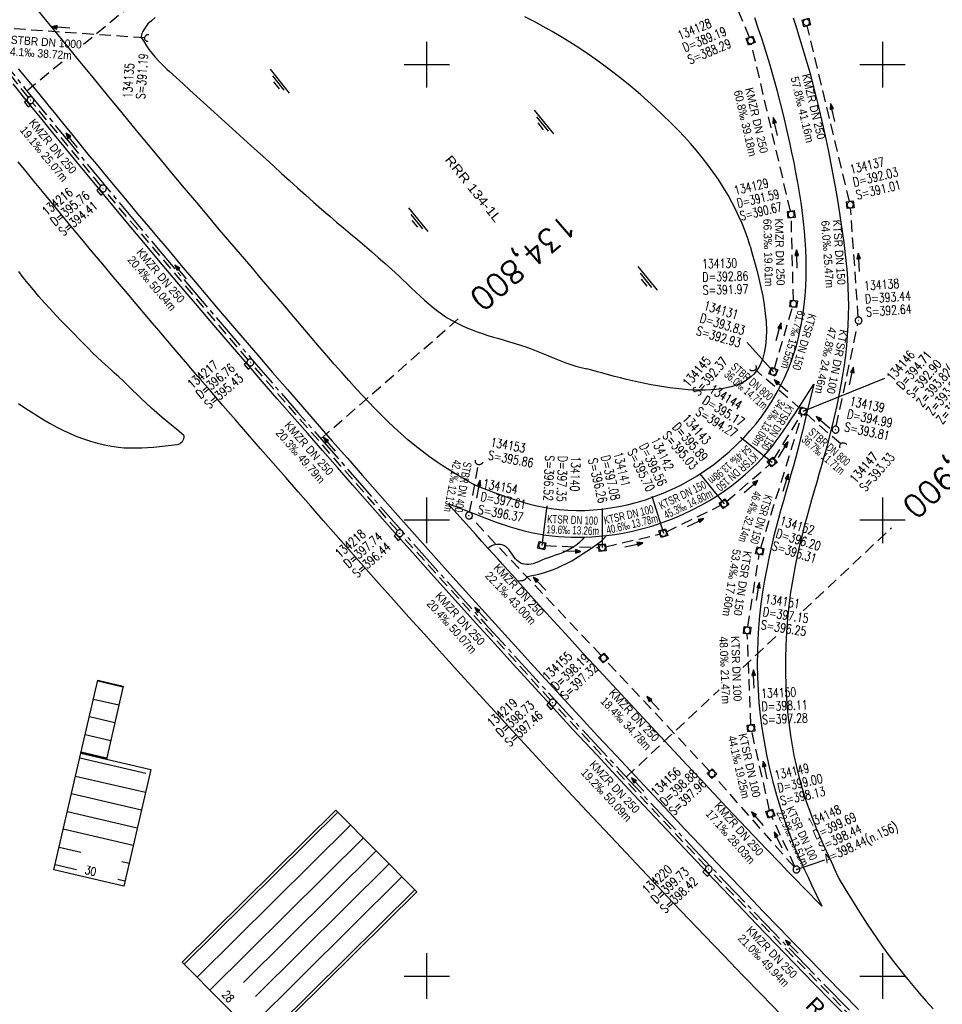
# Model space of a CAD drawing. Extents: x 509711 to 510770, y 487920 to 489033.
# Tile 6 of 11: x 510211 to 510413, y 488294 to 488510. Entities that reach past the tile are written whole.
import ezdxf
from ezdxf.enums import TextEntityAlignment as Align

# ---------------------------------------------------------------- set-up
doc = ezdxf.new("R2010")
doc.units = 0
doc.header["$LTSCALE"] = 10
doc.header["$MEASUREMENT"] = 0
for name, pattern in [('ACHSE', [5.5, 4, -0.5, 0.5, -0.5]), ('LT00', [0]), ('LT17', [0.15, 0.1, -0.05]), ('STRICHLINIE2', [0.375, 0.25, -0.125])]:
    doc.linetypes.add(name, pattern=pattern)
doc.layers.get('0').update_dxf_attribs({"linetype": 'LT00'})
for name, color, linetype in [('-BESCH', 7, 'STRICHLINIE2'), ('-BKAN006', 140, 'LT00'), ('-BSCH006', 5, 'LT00'), ('-Halt-Pfeil', 4, 'LT00'), ('-RICHTUNG-NAME', 250, 'Continuous'), ('A-TEXT-KILOMETER', 30, 'LT17'), ('AX-020', 250, 'ACHSE'), ('DFK_BEB_SCHR', 254, 'LT00'), ('DFK_BEBAUUNG', 250, 'LT00'), ('DFK_HAUS_NR', 250, 'Continuous'), ('RRB_BESCHRIFT', 184, 'Continuous'), ('RRB_OK', 181, 'Continuous'), ('RRB_SYMB', 181, 'Continuous'), ('V_AFBR_BAB', 250, 'LT00'), ('V_BFBR_BAB', 250, 'LT00'), ('V_KA_MULD', 182, 'LT00'), ('V_KA_PRUF', 182, 'LT00'), ('V_RASTER', 250, 'LT00'), ('V_SINKK', 182, 'LT00'), ('V_UK_DURCH', 182, 'LT00')]:
    doc.layers.add(name, color=color, linetype=linetype)
doc.styles.add('Arial', font='ARIAL.TTF')
doc.styles.add('Haltungsbeschriftung', font='ARIAL.TTF', dxfattribs={"width": 0.75})
doc.styles.add('Kilometrierung', font='romans.shx')
doc.styles.add('ROMANS', font='romans.shx')
doc.styles.add('schachtbeschriftung', font='romans.shx', dxfattribs={"width": 0.75, "height": 0.2})
doc.styles.add('UNIR-H', font='unir_h.shx', dxfattribs={"width": 0.8})

# ---------------------------------------------------------------- blocks, each defined once
blk = doc.blocks.new('SYMB1107')
at = {"color": 0, "linetype": 'ByBlock'}
for points in [[(-0.2, 0), (-0.196157, 0.039018), (-0.184776, 0.076537), (-0.166294, 0.111114), (-0.141421, 0.141421), (-0.111114, 0.166294), (-0.076537, 0.184776), (-0.039018, 0.196157), (0, 0.2)], [(0, 0.2), (0.039018, 0.196157), (0.076537, 0.184776), (0.111114, 0.166294), (0.141421, 0.141421), (0.166294, 0.111114), (0.184776, 0.076537), (0.196157, 0.039018), (0.2, 0)]]:
    blk.add_lwpolyline(points, dxfattribs=at)
blk = doc.blocks.new('SYMB0003')
at = {"color": 0, "linetype": 'ByBlock'}
for p, q in [((-0.015712, 0), (0.010166, 0.012015)), ((0, -0.021257), (-0.015712, 0)), ((0.010166, 0.012015), (0, -0.021257))]:
    blk.add_line(p, q, dxfattribs=at)
for points in [[(-0.031395, 0.499013), (-0.093691, 0.491144), (-0.154509, 0.475528), (-0.21289, 0.452414), (-0.267913, 0.422164), (-0.318712, 0.385257), (-0.364484, 0.342274), (-0.404509, 0.293893), (-0.438154, 0.240877), (-0.464888, 0.184062), (-0.484292, 0.124345), (-0.496058, 0.062667), (-0.5, 0)], [(-0.5, 0), (-0.496058, -0.062667), (-0.484292, -0.124345), (-0.464888, -0.184062), (-0.438154, -0.240877), (-0.404509, -0.293893), (-0.364485, -0.342274), (-0.318712, -0.385257), (-0.267914, -0.422164), (-0.21289, -0.452414), (-0.154509, -0.475529), (-0.093691, -0.491144), (-0.031395, -0.499014), (0.031395, -0.499014)], [(0.5, 0), (0.496057, 0.062667), (0.484292, 0.124345), (0.464888, 0.184062), (0.438153, 0.240877), (0.404509, 0.293893), (0.364484, 0.342274), (0.318712, 0.385257), (0.267913, 0.422164), (0.21289, 0.452414), (0.154509, 0.475528), (0.093691, 0.491144), (0.031395, 0.499013), (-0.031395, 0.499013)], [(0.031395, -0.499014), (0.093691, -0.491144), (0.154509, -0.475529), (0.21289, -0.452414), (0.267914, -0.422164), (0.318712, -0.385257), (0.364485, -0.342274), (0.404509, -0.293893), (0.438154, -0.240877), (0.464889, -0.184062), (0.484292, -0.124345), (0.496058, -0.062667), (0.5, 0)]]:
    blk.add_lwpolyline(points, dxfattribs=at)
blk = doc.blocks.new('SYMB1210')
at = {"color": 0, "linetype": 'ByBlock'}
blk.add_line((0.018815, -0.179014), (0.055623, -0.17119), dxfattribs=at)
for points in [[(-0.2, -0.2, 0), (-0.2, 0.2, 0), (0.2, 0.2, 0), (0.2, -0.2, 0), (-0.2, -0.2, 0)], [(0.018815, 0.179014, 0), (-0.018815, 0.179014, 0), (-0.055623, 0.17119, 0), (-0.09, 0.155885, 0), (-0.120444, 0.133766, 0), (-0.145623, 0.105801, 0), (-0.164438, 0.073213, 0), (-0.176067, 0.037424, 0), (-0.18, 0, 0)], [(-0.18, 0, 0), (-0.176067, -0.037424, 0), (-0.164438, -0.073213, 0), (-0.145623, -0.105801, 0), (-0.120444, -0.133766, 0), (-0.09, -0.155885, 0), (-0.055623, -0.17119, 0), (-0.018815, -0.179014, 0), (0.018815, -0.179014, 0)], [(0.18, 0, 0), (0.176067, 0.037424, 0), (0.164438, 0.073213, 0), (0.145623, 0.105801, 0), (0.120444, 0.133766, 0), (0.09, 0.155885, 0), (0.055623, 0.17119, 0), (0.018815, 0.179014, 0)], [(0.055623, -0.17119, 0), (0.09, -0.155885, 0), (0.120444, -0.133766, 0), (0.145623, -0.105801, 0), (0.164438, -0.073213, 0), (0.176067, -0.037424, 0), (0.18, 0, 0)]]:
    blk.add_polyline3d(points, dxfattribs=at)
blk = doc.blocks.new('SYMB0652')
at = {"color": 0, "linetype": 'ByBlock'}
blk.add_polyline3d([(-0.15, -0.075, 0), (0.15, -0.075, 0), (0.15, 0.075, 0), (-0.15, 0.075, 0), (-0.15, -0.075, 0)], dxfattribs=at)
blk = doc.blocks.new('WASSER2')
at = {"layer": 'RRB_SYMB'}
for p, q in [((-0.335, 0), (0.335, 0)), ((-0.191, -0.054), (0.215, -0.054)), ((-0.071, -0.116), (0.123, -0.116))]:
    blk.add_line(p, q, dxfattribs=at)
blk = doc.blocks.new('SYMB0070')
at = {"color": 0, "linetype": 'ByBlock'}
for p, q in [((-0.5, 0), (0.2, 0)), ((0.5, 0), (0.2, 0.1)), ((0.2, 0.1), (0.2, 0)), ((0.468, 0), (0.21, 0.086)), ((0.21, 0.086), (0.21, -0.086)), ((0.21, -0.086), (0.468, 0)), ((0.22, -0.072), (0.437, 0)), ((0.23, -0.058), (0.405, 0)), ((0.24, -0.045), (0.374, 0)), ((0.342, 0), (0.25, 0.031)), ((0.25, 0.031), (0.25, -0.031)), ((0.25, -0.031), (0.342, 0)), ((0.26, -0.017), (0.31, 0)), ((0.27, -0.003), (0.279, 0))]:
    blk.add_line(p, q, dxfattribs=at)
for points in [[(0.2, 0), (0.2, -0.1), (0.5, 0)], [(0.437, 0), (0.22, 0.072), (0.22, -0.072)], [(0.405, 0), (0.23, 0.058), (0.23, -0.058)], [(0.374, 0), (0.24, 0.045), (0.24, -0.045)], [(0.31, 0), (0.26, 0.017), (0.26, -0.017)], [(0.279, 0), (0.27, 0.003), (0.27, -0.003)]]:
    blk.add_lwpolyline(points, dxfattribs=at)

msp = doc.modelspace()

# ---------------------------------------------------------------- linework, layer by layer
at = {"layer": '-BESCH'}
for p, q in [((510370.79, 488505.95), (510356.12, 488541.4)), ((510212.55, 488492.78), (510200.74, 488507.87)), ((510238.11, 488505.85), (510201.03, 488508.41)), ((510392.75, 488469.97), (510383.46, 488508.52)), ((510379.79, 488467.84), (510371.24, 488504.53)), ((510228.45, 488473.4), (510213.49, 488491.61)), ((510260.79, 488435.22), (510229.41, 488472.25)), ((510394.69, 488444.58), (510392.98, 488468.49)), ((510380.45, 488448.25), (510379.98, 488466.36)), ((510376.26, 488433.31), (510380.26, 488446.78)), ((510389.86, 488420.63), (510394.59, 488443.09)), ((510293.56, 488397.73), (510261.77, 488434.08)), ((510382.04, 488424.42), (510372.09, 488433.04)), ((510373.27, 488393.96), (510382.38, 488423.22)), ((510376.17, 488413.41), (510382.21, 488423.29)), ((510390.82, 488416.75), (510383.17, 488423.44)), ((510309.39, 488401.78), (510311.32, 488412.18)), ((510365.78, 488404.11), (510375.21, 488412.28)), ((510352.57, 488397.5), (510364.54, 488403.3)), ((510338.26, 488370.33), (510309.77, 488400.5)), ((510327.11, 488360.57), (510294.55, 488396.6)), ((510339.22, 488394.17), (510351.17, 488397)), ((510325.98, 488394.44), (510337.74, 488394.02)), ((510370.42, 488376.61), (510372.93, 488392.51)), ((510371.12, 488355.16), (510370.33, 488375.12)), ((510362.05, 488344.96), (510339.29, 488369.24)), ((510361.34, 488324), (510328.13, 488359.46)), ((510375.22, 488336.36), (510371.32, 488353.68)), ((510380.61, 488323.95), (510363.06, 488343.85)), ((510380.79, 488324.07), (510375.7, 488334.95)), ((510396.03, 488288.08), (510362.37, 488322.91))]:
    msp.add_line(p, q, dxfattribs=at)
at = {"layer": '-BSCH006'}
for p, q in [((510376.04, 488432.59), (510370.24, 488439.08)), ((510382.6, 488423.93), (510400.52, 488431.16)), ((510368.84, 488418.28), (510375.78, 488412.77)), ((510359.8, 488410.27), (510365.22, 488403.62)), ((510349.36, 488405.27), (510351.9, 488397.18)), ((510326.36, 488403.15), (510325.23, 488394.47)), ((510338.47, 488402.6), (510338.49, 488394)), ((510381.11, 488323.39), (510387.35, 488325.49))]:
    msp.add_line(p, q, dxfattribs=at)
at = {"layer": 'A-TEXT-KILOMETER', "ltscale": 2.5}
for p, q in [((510224.63, 488504.46), (510243.14, 488519.64)), ((510212.22, 488494.27), (510220.03, 488500.68)), ((510276.74, 488417.88), (510306.87, 488444.2)), ((510382.57, 488380.12), (510402, 488398.38)), ((510369.32, 488367.68), (510377.14, 488375.03)), ((510343.77, 488343.67), (510364.12, 488362.79))]:
    msp.add_line(p, q, dxfattribs=at)
at = {"layer": 'AX-020', "ltscale": 0.2, "flags": 128}
msp.add_lwpolyline([(509968.62, 488835.06), (509975.03, 488824.95), (509983.37, 488811.89), (509991.76, 488798.87), (510000.19, 488785.88), (510008.68, 488772.92), (510017.22, 488759.99), (510025.81, 488747.1), (510034.46, 488734.25), (510043.16, 488721.43), (510051.91, 488708.64), (510060.71, 488695.9), (510069.57, 488683.19), (510078.49, 488670.52), (510087.46, 488657.89), (510096.49, 488645.3), (510105.57, 488632.75), (510114.72, 488620.24), (510123.92, 488607.78), (510133.18, 488595.36), (510142.5, 488582.99), (510151.88, 488570.66), (510161.32, 488558.37), (510170.82, 488546.14), (510180.38, 488533.95), (510190, 488521.81), (510192.35, 488518.87), (510202.05, 488506.79), (510211.81, 488494.77), (510221.64, 488482.79), (510231.52, 488470.86), (510241.47, 488458.99), (510251.48, 488447.16), (510261.55, 488435.39), (510271.69, 488423.67), (510281.88, 488412.01), (510292.13, 488400.39), (510302.44, 488388.83), (510312.81, 488377.32), (510323.25, 488365.87), (510333.73, 488354.47), (510344.28, 488343.12), (510354.89, 488331.83), (510365.56, 488320.59), (510376.28, 488309.41), (510387.06, 488298.29), (510397.9, 488287.22), (510408.79, 488276.21), (510419.74, 488265.25), (510429.22, 488255.87)], dxfattribs=at)
at = {"layer": 'DFK_BEB_SCHR'}
for p, q in [((510233.32, 488363.39), (510227.77, 488364.68)), ((510226.86, 488360.79), (510232.42, 488359.5)), ((510231.52, 488355.6), (510225.94, 488356.89)), ((510225.03, 488353), (510230.62, 488351.7)), ((510238.35, 488344.42), (510223.82, 488347.79)), ((510229.72, 488347.8), (510224.12, 488349.1)), ((510222.92, 488343.89), (510238.25, 488340.34)), ((510237.35, 488336.44), (510222.02, 488339.99)), ((510221.11, 488336.1), (510236.45, 488332.54)), ((510280.46, 488335.98), (510246.76, 488302.61)), ((510249.57, 488299.76), (510283.28, 488333.14)), ((510235.55, 488328.65), (510220.21, 488332.2)), ((510286.09, 488330.3), (510252.39, 488296.92)), ((510219.31, 488328.3), (510224.04, 488327.21)), ((510259.73, 488298.56), (510288.9, 488327.45)), ((510223.14, 488323.31), (510218.41, 488324.4)), ((510233.09, 488325.11), (510234.65, 488324.75)), ((510291.72, 488324.61), (510262.37, 488295.55)), ((510260.83, 488288.39), (510294.53, 488321.77)), ((510233.74, 488320.85), (510232.19, 488321.21)), ((510297.34, 488318.92), (510263.64, 488285.55))]:
    msp.add_line(p, q, dxfattribs=at)
at = {"layer": 'DFK_BEBAUUNG'}
for points in [[(510229.67, 488347.58), (510224.07, 488348.88), (510227.82, 488364.91), (510233.37, 488363.61), (510229.67, 488347.58)], [(510233.49, 488319.76), (510218.16, 488323.31), (510224.07, 488348.88), (510229.67, 488347.58), (510239.41, 488345.33), (510233.49, 488319.76)], [(510297.77, 488318.49), (510264.07, 488285.12), (510246.33, 488303.04), (510280.04, 488336.41), (510297.77, 488318.49)]]:
    msp.add_lwpolyline(points, dxfattribs=at)
at = {"layer": 'RRB_OK', "flags": 128}
msp.add_lwpolyline([(510240.38, 488510.34), (510239.58, 488509.62), (510238.79, 488508.9), (510238.47, 488508.47), (510238.16, 488508.05), (510237.88, 488507.63), (510237.65, 488507.23), (510237.47, 488506.85), (510237.36, 488506.5), (510237.33, 488506.17), (510237.4, 488505.88, 0.082601), (510242.61, 488499.36), (510243.03, 488498.95), (510243.45, 488498.55), (510244.97, 488497.15), (510246.49, 488495.76), (510247.99, 488494.38), (510249.5, 488493.01), (510251, 488491.65), (510252.51, 488490.29), (510254.93, 488488.1), (510257.35, 488485.91), (510259.78, 488483.72), (510262.21, 488481.51), (510264.64, 488479.31), (510266.39, 488477.72), (510268.13, 488476.13), (510269.88, 488474.55), (510271.63, 488472.97), (510273.38, 488471.4), (510275.14, 488469.83), (510276.9, 488468.28), (510278.68, 488466.74), (510280.2, 488465.45), (510281.72, 488464.16), (510283.25, 488462.87), (510284.77, 488461.59), (510286.3, 488460.3), (510287.82, 488459), (510289.34, 488457.69), (510290.84, 488456.36), (510292.34, 488455.01), (510293.82, 488453.64), (510294.76, 488452.75), (510295.7, 488451.86), (510296.63, 488450.97), (510297.57, 488450.08), (510298.51, 488449.2), (510299.47, 488448.34), (510300.43, 488447.5), (510301.42, 488446.68), (510302.42, 488445.9), (510303.44, 488445.16), (510304.48, 488444.46), (510305.56, 488443.82), (510306.62, 488443.24), (510307.7, 488442.72), (510308.81, 488442.23), (510309.94, 488441.78), (510311.08, 488441.35), (510312.24, 488440.96), (510313.42, 488440.58), (510314.6, 488440.22), (510315.78, 488439.86), (510316.97, 488439.51), (510318.16, 488439.16), (510319.35, 488438.8), (510320.54, 488438.43), (510321.71, 488438.04), (510322.87, 488437.63), (510323.97, 488437.21), (510325.06, 488436.78), (510326.15, 488436.33), (510327.23, 488435.88), (510328.31, 488435.44), (510329.4, 488435.01), (510330.49, 488434.59), (510331.59, 488434.2), (510332.71, 488433.85), (510333.84, 488433.54), (510335.1, 488433.25)], format="xyb", dxfattribs=at)
msp.add_lwpolyline([(510370.92, 488460.16), (510370.41, 488461.82), (510369.83, 488463.46), (510369.2, 488465.09), (510368.5, 488466.69), (510367.75, 488468.27), (510366.95, 488469.82), (510366.1, 488471.34), (510365.06, 488473.07), (510363.98, 488474.75), (510362.84, 488476.4), (510361.66, 488478.02), (510360.43, 488479.59), (510359.16, 488481.14), (510357.86, 488482.66), (510356.52, 488484.14), (510355.15, 488485.6), (510353.76, 488487.03), (510351.53, 488489.22), (510349.25, 488491.34), (510346.91, 488493.41), (510344.52, 488495.42), (510342.09, 488497.37), (510339.6, 488499.26), (510337.08, 488501.1), (510335.21, 488502.4), (510333.32, 488503.68), (510331.41, 488504.91), (510329.48, 488506.11), (510327.53, 488507.26), (510325.54, 488508.38), (510323.54, 488509.44), (510321.51, 488510.45)], dxfattribs=at)
at = {"layer": 'RRB_OK'}
msp.add_lwpolyline([(510210.42, 488425.61), (510211.78, 488424.69), (510213.15, 488423.79), (510214.53, 488422.91), (510215.93, 488422.06), (510217.35, 488421.24), (510218.79, 488420.47), (510220.24, 488419.73), (510221.7, 488419.05), (510223.18, 488418.42), (510224.67, 488417.85), (510226.18, 488417.34), (510227.7, 488416.9), (510229.23, 488416.53), (510230.77, 488416.24), (510232.33, 488416.04), (510233.6, 488415.93), (510234.87, 488415.88), (510236.15, 488415.87), (510237.43, 488415.91), (510238.72, 488415.97), (510240.01, 488416.07), (510241.31, 488416.19), (510242.61, 488416.33), (510243.9, 488416.47), (510245.2, 488416.63, 0.372105), (510246.77, 488418.57), (510245.56, 488419.56), (510244.34, 488420.56), (510243.13, 488421.56), (510241.93, 488422.58), (510240.74, 488423.6), (510239.57, 488424.64), (510238.41, 488425.69), (510237.4, 488426.64), (510236.4, 488427.6), (510235.41, 488428.57), (510234.42, 488429.53), (510233.42, 488430.5), (510232.42, 488431.45), (510231.4, 488432.39), (510230.72, 488433), (510230.04, 488433.62), (510229.35, 488434.23), (510228.67, 488434.84), (510227.66, 488435.79), (510226.66, 488436.76), (510225.68, 488437.74), (510224.7, 488438.73), (510223.72, 488439.73), (510222.43, 488441.05), (510221.15, 488442.37), (510219.86, 488443.7), (510218.59, 488445.04), (510217.33, 488446.39), (510216.09, 488447.75), (510214.87, 488449.14), (510213.67, 488450.54), (510212.5, 488451.96), (510211.45, 488453.28), (510210.43, 488454.63)], format="xyb", dxfattribs=at)
at = {"layer": 'RRB_OK', "start_tangent": (0.295804, -0.955249), "end_tangent": (-0.961139, 0.276066)}
msp.add_spline([(510370.92, 488460.16), (510372.35, 488432.79), (510335.1, 488433.25)], degree=3, dxfattribs=at)
at = {"layer": 'V_AFBR_BAB'}
for points in [[(510310.44, 488407.78), (510311.94, 488407.2), (510313.45, 488406.61), (510314.96, 488406.04), (510316.47, 488405.49), (510317.99, 488404.96), (510319.52, 488404.46), (510321.05, 488403.99), (510322.59, 488403.57), (510324.14, 488403.19), (510325.7, 488402.87), (510327.27, 488402.6), (510329.11, 488402.38), (510330.96, 488402.23), (510332.82, 488402.17), (510334.69, 488402.19), (510336.55, 488402.29), (510338.42, 488402.46), (510340.27, 488402.71), (510342.12, 488403.03), (510343.95, 488403.42), (510345.96, 488403.93), (510347.95, 488404.52), (510349.9, 488405.19), (510351.83, 488405.94), (510353.72, 488406.77), (510355.58, 488407.67), (510357.4, 488408.65), (510359.3, 488409.77), (510361.15, 488410.97), (510362.95, 488412.26), (510364.69, 488413.61), (510366.37, 488415.04), (510367.99, 488416.54), (510369.55, 488418.12), (510370.9, 488419.6), (510372.18, 488421.13), (510373.41, 488422.71), (510374.57, 488424.33), (510375.66, 488426.01), (510376.68, 488427.72), (510377.63, 488429.48), (510378.51, 488431.27), (510379.3, 488433.1), (510379.97, 488434.8), (510380.56, 488436.53), (510381.09, 488438.29), (510381.55, 488440.06), (510381.96, 488441.84), (510382.3, 488443.64), (510382.59, 488445.45), (510382.83, 488447.26), (510383.03, 488449.28), (510383.16, 488451.31), (510383.24, 488453.33), (510383.26, 488455.36), (510383.23, 488457.39), (510383.15, 488459.42), (510383.02, 488461.44), (510382.86, 488463.47), (510382.65, 488465.48), (510382.41, 488467.5), (510382.11, 488469.72), (510381.77, 488471.93), (510381.4, 488474.13), (510381, 488476.33), (510380.58, 488478.52), (510380.13, 488480.71), (510379.66, 488482.9), (510379.01, 488485.78), (510378.33, 488488.66), (510377.62, 488491.53), (510376.87, 488494.4), (510376.09, 488497.25), (510375.26, 488500.09), (510374.4, 488502.92), (510373.5, 488505.74), (510372.74, 488508), (510371.95, 488510.25)], [(510380.38, 488510.24), (510380.96, 488508.48), (510382.03, 488505.09), (510383.05, 488501.67), (510384.03, 488498.24), (510384.95, 488494.8), (510385.82, 488491.34), (510386.64, 488487.87), (510387.42, 488484.39), (510388.07, 488481.29), (510388.68, 488478.19), (510389.26, 488475.08), (510389.81, 488471.97), (510390.34, 488468.85), (510390.65, 488466.88), (510390.96, 488464.91), (510391.25, 488462.94), (510391.51, 488460.97), (510391.76, 488458.99), (510391.97, 488457.01), (510392.16, 488455.03), (510392.31, 488453.05), (510392.42, 488451.07), (510392.49, 488449.09), (510392.52, 488447.1), (510392.49, 488444.92), (510392.41, 488442.73), (510392.27, 488440.55), (510392.08, 488438.37), (510391.84, 488436.19), (510391.55, 488434.02), (510391.23, 488431.86), (510390.86, 488429.7), (510390.43, 488427.46), (510389.97, 488425.22), (510389.48, 488423), (510388.95, 488420.78), (510388.4, 488418.57), (510387.82, 488416.37), (510387.22, 488414.17), (510386.67, 488412.23), (510386.12, 488410.31), (510385.56, 488408.38), (510385, 488406.45), (510384.45, 488404.52), (510383.9, 488402.59), (510383.36, 488400.66), (510382.84, 488398.72), (510382.34, 488396.77), (510381.86, 488394.82), (510381.41, 488392.86), (510380.82, 488390), (510380.29, 488387.12), (510379.84, 488384.22), (510379.46, 488381.31), (510379.15, 488378.39), (510378.92, 488375.46), (510378.77, 488372.53), (510378.69, 488369.6), (510378.69, 488366.66), (510378.77, 488363.73), (510378.93, 488360.81), (510379.18, 488357.89), (510379.5, 488354.98), (510379.81, 488352.77), (510380.16, 488350.57), (510380.57, 488348.39), (510381.04, 488346.21), (510381.56, 488344.05), (510382.14, 488341.91), (510382.72, 488340), (510383.35, 488338.1), (510384.02, 488336.22), (510384.73, 488334.35), (510385.47, 488332.49), (510386.24, 488330.64), (510386.92, 488329.06), (510387.62, 488327.49), (510388.34, 488325.92), (510389.06, 488324.36), (510389.79, 488322.8), (510390.52, 488321.24)], [(510326.08, 488396.77), (510327.48, 488396.59), (510328.89, 488396.46), (510330.3, 488396.37), (510331.72, 488396.32), (510333.14, 488396.31), (510334.56, 488396.33), (510336.2, 488396.39), (510337.83, 488396.5), (510339.46, 488396.66), (510341.25, 488396.89), (510343.04, 488397.19), (510344.81, 488397.54), (510347.12, 488398.1), (510349.4, 488398.75), (510351.66, 488399.5), (510353.89, 488400.34), (510356.08, 488401.27), (510358.24, 488402.29), (510360.35, 488403.4), (510362.04, 488404.37), (510363.69, 488405.39), (510365.3, 488406.47), (510366.87, 488407.6), (510368.4, 488408.79), (510369.88, 488410.04), (510371.31, 488411.34), (510372.68, 488412.7), (510373.98, 488414.1), (510374.92, 488415.19), (510375.82, 488416.3), (510376.69, 488417.44), (510377.54, 488418.59), (510378.37, 488419.77), (510379.18, 488420.96), (510379.97, 488422.16), (510380.76, 488423.37), (510381.53, 488424.58), (510384.9, 488429.9), (510383.34, 488423.33), (510382.89, 488421.45), (510382.43, 488419.57), (510381.96, 488417.69), (510381.48, 488415.82), (510380.96, 488413.89), (510380.43, 488411.97), (510379.89, 488410.04), (510379.34, 488408.12), (510378.79, 488406.2), (510378.24, 488404.28), (510377.7, 488402.35), (510377.17, 488400.43), (510376.65, 488398.5), (510376.16, 488396.56), (510375.69, 488394.61), (510375.11, 488392.04), (510374.58, 488389.46), (510374.1, 488386.86), (510373.68, 488384.26), (510373.32, 488381.65), (510373.03, 488379.03), (510372.79, 488376.4), (510372.62, 488373.77), (510372.53, 488371.14), (510372.5, 488368.36), (510372.55, 488365.58), (510372.68, 488362.8), (510372.89, 488360.02), (510373.17, 488357.25), (510373.53, 488354.49), (510373.99, 488351.5), (510374.55, 488348.53), (510375.18, 488345.57), (510375.9, 488342.64), (510376.7, 488339.72), (510377.58, 488336.82), (510378.54, 488333.96)], [(510378.54, 488333.96), (510379.58, 488331.12), (510380.7, 488328.32), (510381.41, 488326.64), (510382.14, 488324.98), (510382.89, 488323.32), (510383.65, 488321.67), (510384.43, 488320.03), (510386.66, 488315.31), (510382.69, 488319.4), (510380.97, 488321.18), (510379.24, 488322.96), (510377.52, 488324.75), (510374.59, 488327.8), (510371.67, 488330.86), (510368.76, 488333.93), (510365.85, 488337.01), (510362.95, 488340.09), (510360.05, 488343.18), (510357.16, 488346.27), (510350.35, 488353.56), (510343.56, 488360.86), (510336.78, 488368.18), (510334.34, 488370.81), (510331.91, 488373.45), (510329.48, 488376.09), (510327.06, 488378.74), (510324.65, 488381.4), (510322.24, 488384.06), (510319.86, 488386.74), (510318.78, 488387.96), (510317.7, 488389.17), (510316.62, 488390.38), (510315.57, 488391.53), (510314.53, 488392.67), (510313.48, 488393.82), (510312.1, 488395.35), (510310.72, 488396.88), (510309.34, 488398.41), (510307.97, 488399.95), (510304.62, 488403.71), (510309.14, 488401.91), (510310.65, 488401.32), (510312.17, 488400.73), (510313.69, 488400.16), (510315.21, 488399.61), (510316.74, 488399.08), (510318.27, 488398.59), (510319.81, 488398.13), (510321.36, 488397.72), (510322.92, 488397.35), (510324.49, 488397.03), (510326.08, 488396.77)], [(510334.56, 488396.33), (510334.33, 488396.03), (510334.09, 488395.73), (510333.53, 488395.15), (510332.91, 488394.62), (510332.24, 488394.15), (510331.53, 488393.73), (510330.8, 488393.35), (510330.05, 488393.01), (510329.37, 488392.74), (510328.68, 488392.49), (510327.99, 488392.26), (510327.3, 488392.02), (510326.62, 488391.79), (510325.93, 488391.53), (510325.25, 488391.26), (510324.78, 488391.05), (510324.31, 488390.85), (510323.84, 488390.65), (510323.36, 488390.48), (510322.87, 488390.36), (510322.37, 488390.3), (510321.91, 488390.29), (510321.45, 488390.35), (510321.01, 488390.46), (510320.58, 488390.63), (510320.19, 488390.86), (510319.8, 488391.17), (510319.46, 488391.52), (510319.15, 488391.92), (510318.86, 488392.34), (510318.57, 488392.76), (510318.28, 488393.18), (510317.98, 488393.57), (510317.66, 488393.93), (510317.3, 488394.23), (510316.9, 488394.47), (510316.54, 488394.6), (510316.15, 488394.68), (510315.75, 488394.71), (510315.34, 488394.7), (510314.95, 488394.64), (510314.58, 488394.54), (510314.23, 488394.4), (510313.9, 488394.2), (510313.69, 488394.02), (510313.48, 488393.82)], [(510322.17, 488387.68), (510323.04, 488387.88), (510323.9, 488388.07), (510324.76, 488388.28), (510325.62, 488388.51), (510326.47, 488388.76), (510327.57, 488389.15), (510328.66, 488389.58), (510329.72, 488390.06), (510330.77, 488390.58), (510331.79, 488391.14), (510332.63, 488391.64), (510333.45, 488392.16), (510334.27, 488392.69), (510335.08, 488393.23), (510335.89, 488393.77), (510336.41, 488394.11), (510336.93, 488394.46), (510337.44, 488394.82), (510337.93, 488395.2), (510338.4, 488395.6), (510338.85, 488396.03), (510339.46, 488396.66)], [(510319.86, 488386.74), (510320.26, 488386.74), (510320.66, 488386.76), (510321.03, 488386.83), (510321.37, 488386.96), (510321.59, 488387.1), (510321.79, 488387.28), (510321.98, 488387.48), (510322.17, 488387.68)]]:
    msp.add_lwpolyline(points, dxfattribs=at)
at = {"layer": 'V_BFBR_BAB'}
for points in [[(510223.58, 488501), (510220.42, 488504.88), (510218.05, 488507.8), (510215.68, 488510.72), (510213.32, 488513.65), (510210.95, 488516.58)], [(510310.44, 488407.78), (510309.25, 488408.47), (510308.06, 488409.16), (510306.88, 488409.85), (510305.7, 488410.56), (510304.54, 488411.28), (510303.38, 488412.02), (510302.24, 488412.78), (510300.59, 488413.94), (510298.97, 488415.14), (510297.39, 488416.4), (510295.83, 488417.69), (510294.31, 488419.02), (510292.81, 488420.39), (510291.35, 488421.78), (510289.97, 488423.14), (510288.61, 488424.51), (510287.27, 488425.9), (510285.95, 488427.31), (510284.64, 488428.73), (510282.97, 488430.57), (510281.31, 488432.41), (510279.67, 488434.27), (510278.04, 488436.15), (510276.42, 488438.02), (510274.81, 488439.91), (510273.2, 488441.8), (510271.59, 488443.69), (510269.99, 488445.59), (510268.39, 488447.48), (510266.07, 488450.21), (510263.75, 488452.94), (510261.42, 488455.66), (510259.1, 488458.39), (510256.78, 488461.12), (510254.46, 488463.84), (510252.14, 488466.58), (510249.49, 488469.73), (510246.84, 488472.88), (510244.19, 488476.05), (510241.56, 488479.21), (510238.92, 488482.39), (510236.29, 488485.56), (510233.11, 488489.41), (510229.93, 488493.27), (510226.75, 488497.13), (510223.58, 488501)], [(510210.33, 488499.07), (510211.54, 488497.62), (510213.32, 488495.48), (510215.09, 488493.33), (510216.85, 488491.17), (510218.61, 488489.01), (510220.37, 488486.85), (510222.12, 488484.69), (510223.88, 488482.53), (510225.64, 488480.37), (510227.41, 488478.21), (510229.67, 488475.47), (510231.95, 488472.73), (510234.24, 488469.99), (510236.53, 488467.27), (510238.82, 488464.54), (510241.12, 488461.82), (510243.42, 488459.1), (510246.12, 488455.91), (510248.81, 488452.73), (510251.51, 488449.54), (510254.21, 488446.36), (510256.92, 488443.18), (510259.63, 488440.01), (510262.88, 488436.23), (510266.14, 488432.46), (510269.41, 488428.69), (510272.68, 488424.93), (510275.96, 488421.17), (510279.26, 488417.39), (510282.57, 488413.61), (510285.88, 488409.84), (510289.2, 488406.08), (510292.52, 488402.32), (510296.68, 488397.63), (510300.85, 488392.95), (510305.04, 488388.29), (510309.23, 488383.63), (510314.25, 488378.07), (510319.29, 488372.52), (510324.35, 488366.98), (510329.41, 488361.46), (510333.48, 488357.06), (510337.55, 488352.67), (510341.62, 488348.29), (510345.71, 488343.91), (510349.8, 488339.54), (510353.22, 488335.9), (510356.63, 488332.27), (510360.06, 488328.64), (510363.48, 488325.02), (510366.92, 488321.41), (510370.36, 488317.8), (510373.82, 488314.19), (510377.29, 488310.59), (510380.76, 488307), (510384.24, 488303.41), (510387.72, 488299.83), (510391.21, 488296.25), (510394.7, 488292.68)], [(510393.24, 488289.9), (510389.03, 488294.19), (510384.86, 488298.48), (510380.69, 488302.77), (510376.53, 488307.07), (510372.38, 488311.39), (510368.24, 488315.71), (510363.05, 488321.14), (510357.88, 488326.58), (510352.72, 488332.04), (510347.57, 488337.5), (510342.41, 488343.01), (510337.27, 488348.53), (510332.14, 488354.06), (510327.03, 488359.61), (510322.98, 488364.02), (510318.94, 488368.45), (510314.91, 488372.88), (510310.88, 488377.32), (510306.86, 488381.77), (510303.53, 488385.46), (510300.21, 488389.16), (510296.89, 488392.87), (510293.57, 488396.59), (510290.27, 488400.31), (510286.96, 488404.05), (510283.65, 488407.81), (510280.36, 488411.57), (510277.07, 488415.34), (510273.78, 488419.11), (510270.48, 488422.9), (510267.18, 488426.69), (510263.89, 488430.49), (510260.61, 488434.29), (510257.33, 488438.09), (510253.27, 488442.83), (510249.21, 488447.58), (510245.17, 488452.34), (510241.14, 488457.11), (510237.91, 488460.94), (510234.69, 488464.77), (510231.48, 488468.61), (510228.28, 488472.46), (510225.09, 488476.32), (510222.7, 488479.21), (510220.31, 488482.11), (510217.93, 488485.02), (510215.56, 488487.93), (510212.37, 488491.83), (510209.19, 488495.74)], [(510377.65, 488291.55), (510373.48, 488295.85), (510369.31, 488300.16), (510365.15, 488304.49), (510361, 488308.82), (510354.07, 488316.09), (510347.16, 488323.38), (510340.27, 488330.69), (510335.09, 488336.22), (510329.93, 488341.76), (510324.78, 488347.31), (510319.64, 488352.88), (510315.58, 488357.3), (510311.53, 488361.73), (510307.49, 488366.17), (510303.45, 488370.62), (510299.42, 488375.08), (510296.08, 488378.78), (510292.75, 488382.5), (510289.42, 488386.22), (510286.1, 488389.94), (510282.79, 488393.68), (510280.03, 488396.81), (510277.27, 488399.95), (510274.51, 488403.1), (510271.76, 488406.25), (510269.02, 488409.4), (510266.27, 488412.55), (510263.51, 488415.71), (510260.75, 488418.87), (510258, 488422.04), (510255.24, 488425.21), (510252.5, 488428.39), (510249.76, 488431.57), (510247.04, 488434.74), (510244.32, 488437.92), (510241.61, 488441.11), (510238.91, 488444.3), (510236.21, 488447.5), (510233.51, 488450.69), (510231.2, 488453.44), (510228.89, 488456.19), (510226.58, 488458.94), (510224.27, 488461.7), (510221.97, 488464.46), (510219.68, 488467.23), (510217.4, 488470), (510215.63, 488472.17), (510213.86, 488474.33), (510212.09, 488476.5), (510210.33, 488478.67)], [(510390.52, 488321.24), (510391.53, 488319.59), (510392.54, 488317.93), (510393.56, 488316.28), (510394.58, 488314.64), (510395.62, 488313), (510396.66, 488311.38), (510397.73, 488309.76), (510398.81, 488308.16), (510399.91, 488306.57), (510401.04, 488305.01), (510402.39, 488303.2), (510403.78, 488301.42), (510405.19, 488299.66), (510406.63, 488297.93), (510408.1, 488296.21), (510409.59, 488294.51), (510411.11, 488292.83)]]:
    msp.add_lwpolyline(points, dxfattribs=at)
at = {"layer": 'V_RASTER'}
for p, q in [((510300, 488495), (510300, 488505)), ((510400, 488505), (510400, 488495)), ((510295, 488500), (510305, 488500)), ((510395, 488500), (510405, 488500)), ((510300, 488395), (510300, 488405)), ((510400, 488405), (510400, 488395)), ((510305, 488400), (510295, 488400)), ((510405, 488400), (510395, 488400)), ((510300, 488295), (510300, 488305)), ((510400, 488305), (510400, 488295)), ((510295, 488300), (510305, 488300)), ((510395, 488300), (510405, 488300))]:
    msp.add_line(p, q, dxfattribs=at)

# ---------------------------------------------------------------- block references
at = {"layer": '-Halt-Pfeil', "yscale": 4.000000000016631, "zscale": 4}
for p, xscale, rotation in [((510219.66, 488508.13), 3.999999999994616, 176.0568077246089), ((510389.07, 488489.48), 4.000000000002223, 103.5475777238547), ((510376.49, 488486.41), 3.999999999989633, 103.1111177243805), ((510222.05, 488483.38), 4.000000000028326, 129.4172177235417), ((510381.21, 488457.33), 3.999999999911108, 91.48701772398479), ((510394.83, 488456.6), 4.000000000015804, 94.10819772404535), ((510246, 488454.49), 3.99999999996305, 130.2776177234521), ((510377.2, 488441.38), 3.999999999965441, 73.47284772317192), ((510393.2, 488431.65), 4.000000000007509, 78.09652772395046), ((510377.7, 488429.5), 4.000000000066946, 139.0711277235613), ((510386.93, 488421.47), 3.999999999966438, 138.8578077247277), ((510278.65, 488416.69), 3.9999999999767, 131.1664477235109), ((510378.23, 488415.52), 4.000000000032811, 58.55995772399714), ((510378.78, 488408.29), 4.000000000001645, 72.70465772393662), ((510311.34, 488406.82), 3.999999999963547, 79.48684772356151), ((510371.15, 488407.44), 3.999999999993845, 40.90744772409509), ((510358.99, 488399.5), 3.999999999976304, 25.8241777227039), ((510345.42, 488394.61), 3.999999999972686, 13.33167772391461), ((510331.82, 488393.24), 3.999999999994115, 357.9515977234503), ((510324.74, 488386.1), 3.999999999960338, 133.363067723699), ((510372.66, 488384.4), 4.000000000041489, 81.03538772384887), ((510311.88, 488379.42), 3.999999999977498, 132.0978077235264), ((510371.73, 488365.18), 3.999999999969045, 92.26125772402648), ((510349.62, 488359.85), 3.999999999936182, 133.1562777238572), ((510374.24, 488345.24), 4.000000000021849, 102.6935577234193), ((510346.27, 488342.05), 3.999999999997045, 133.1176577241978), ((510372.58, 488334.56), 3.999999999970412, 131.4079777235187), ((510377.1, 488329.87), 3.999999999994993, 115.062437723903), ((510380.1, 488306.45), 4.000000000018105, 134.0228877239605)]:
    msp.add_blockref('SYMB0070', p, dxfattribs=dict(at, xscale=xscale, rotation=rotation))
at = {"layer": 'RRB_SYMB', "xscale": 9.999999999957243, "yscale": 10.00000000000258, "zscale": 10, "rotation": 308.8332077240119}
for p in [(510267.72, 488496.36), (510325.69, 488487.38), (510298.09, 488465.98), (510348.41, 488453.08)]:
    msp.add_blockref('WASSER2', p, dxfattribs=at)
at = {"layer": 'V_KA_MULD', "yscale": 3.800000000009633, "zscale": 3.8}
for p, xscale, rotation in [((510383.28, 488509.25), 3.799999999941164, 285.8239067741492), ((510371.07, 488505.26), 3.79999999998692, 20.04531581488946), ((510392.92, 488469.24), 3.799999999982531, 277.9100254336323), ((510379.96, 488467.11), 3.79999999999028, 5.837876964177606), ((510380.47, 488447.5), 3.799999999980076, 353.7908588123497), ((510376.04, 488432.59), 3.800000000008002, 68.0197352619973), ((510382.6, 488423.93), 3.799999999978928, 71.26037141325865), ((510375.78, 488412.77), 3.799999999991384, 308.8332077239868), ((510365.22, 488403.62), 3.7999999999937, 306.3748064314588), ((510351.9, 488397.18), 3.800000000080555, 287.4955039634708), ((510325.23, 488394.47), 3.799999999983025, 76.41781064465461), ((510338.49, 488394), 3.799999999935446, 96.49210341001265), ((510373.05, 488393.25), 3.800000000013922, 78.2531212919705), ((510370.3, 488375.86), 3.799999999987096, 173.9102276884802), ((510338.78, 488369.78), 3.799999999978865, 311.4497492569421), ((510371.15, 488354.41), 3.799999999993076, 276.2618305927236), ((510362.56, 488344.41), 3.799999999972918, 313.3659302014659), ((510375.38, 488335.63), 3.800000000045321, 290.1065708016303)]:
    msp.add_blockref('SYMB1210', p, dxfattribs=dict(at, xscale=xscale, rotation=rotation))
at = {"layer": 'V_KA_PRUF', "xscale": 1.500000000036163, "yscale": 1.50000000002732, "zscale": 1.5, "rotation": 308.8332077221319}
for p in [(510213, 488492.2), (510213.01, 488492.19), (510228.93, 488472.82), (510394.75, 488443.83), (510261.27, 488434.64), (510389.7, 488419.89), (510309.25, 488401.04), (510294.05, 488397.16), (510327.61, 488360.01), (510361.85, 488323.45), (510381.11, 488323.39)]:
    msp.add_blockref('SYMB0003', p, dxfattribs=at)
at = {"layer": 'V_SINKK', "yscale": 4.500000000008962, "zscale": 4.5}
for p, xscale, rotation in [((510212.38, 488491.43), 4.500000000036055, 308.83320772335), ((510228.3, 488472.08), 4.499999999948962, 310.0789639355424), ((510260.61, 488433.88), 4.500000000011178, 311.2895853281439), ((510293.5, 488396.31), 4.50000000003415, 312.2964584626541), ((510327.03, 488359.23), 4.500000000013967, 312.8668196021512), ((510361.31, 488322.64), 4.500000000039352, 313.9715498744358)]:
    msp.add_blockref('SYMB0652', p, dxfattribs=dict(at, xscale=xscale, rotation=rotation))
at = {"layer": 'V_UK_DURCH', "yscale": 4.000000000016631, "zscale": 4}
for p, xscale, rotation in [((510238.9, 488505.8), 3.999999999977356, 85.61952866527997), ((510371.49, 488433.57), 4.000000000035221, 216.2887833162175), ((510391.42, 488416.22), 4.000000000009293, 31.2116920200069), ((510311.47, 488412.97), 4.000000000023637, 165.3548386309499)]:
    msp.add_blockref('SYMB1107', p, dxfattribs=dict(at, xscale=xscale, rotation=rotation))

# ---------------------------------------------------------------- texts
at = {"layer": '-BKAN006', "style": 'Haltungsbeschriftung'}
for s, rotation, width, p in [('STBR DN 1000', 356.0568, 0.9, (510208.65, 488504.57)), ('4.1‰ 38.72m', 356.0568, 0.9, (510208.47, 488502.02)), ('57.8‰ 41.16m', 283.5476, 0.9, (510379.8, 488497.13)), ('KMZR DN 250', 283.5476, 0.9, (510382.29, 488497.73)), ('KMZR DN 250', 283.1111, 0.9, (510369.83, 488494.72)), ('60.8‰ 39.18m', 283.1111, 0.9, (510367.34, 488494.14)), ('KMZR DN 250', 309.4172, 0.9, (510212.56, 488487.18)), ('19.1‰ 25.07m', 309.4172, 0.9, (510210.58, 488485.56)), ('66.3‰ 19.61m', 271.487, 0.9, (510373.82, 488466.14)), ('KMZR DN 250', 271.487, 0.9, (510376.38, 488466.21)), ('64.0‰ 25.47m', 274.1082, 0.9, (510386.52, 488465.72)), ('KTSR DN 150', 274.1082, 0.9, (510389.08, 488465.9)), ('20.4‰ 50.04m', 310.2776, 0.9, (510234.19, 488457.07)), ('KMZR DN 250', 310.2776, 0.9, (510236.15, 488458.73)), ('61.7‰ 15.55m', 253.4728, 0.8, (510381.42, 488446.21)), ('KTSR DN 150', 253.4728, 0.8, (510383.8, 488445.5)), ('47.8‰ 24.46m', 258.0965, 0.9, (510388.18, 488442.52)), ('KTSR DN 100', 258.0965, 0.9, (510390.68, 488442)), ('STBR DN 800', 319.0711, 0.7, (510366.56, 488433.42)), ('36.0‰ 14.71m', 319.0711, 0.7, (510365.09, 488431.73)), ('34.4‰ 13.08m', 238.56, 0.7, (510377.27, 488426.72)), ('KTSR DN 150', 238.56, 0.7, (510379.09, 488425.58)), ('KMZR DN 250', 311.1664, 0.9, (510268.63, 488420.76)), ('20.3‰ 49.79m', 311.1664, 0.9, (510266.71, 488419.07)), ('STBR DN 800', 318.8578, 0.7, (510383.53, 488419.11)), ('36.7‰ 11.71m', 318.8578, 0.7, (510382.06, 488417.46)), ('54.4‰ 13.98m', 220.9074, 0.7, (510370.26, 488416.65)), ('KTSR DN 150', 220.9074, 0.7, (510371.72, 488414.91)), ('42.1‰ 12.13m', 259.4868, 0.7, (510305.82, 488413.37)), ('STBR DN 400', 259.4868, 0.7, (510308.1, 488412.92)), ('KTSR DN 150', 25.8242, 0.7, (510351.48, 488402.32)), ('45.3‰ 14.80m', 25.8242, 0.7, (510352.53, 488400.21)), ('46.4‰ 32.14m', 252.7047, 0.7, (510371.76, 488406.55)), ('KTSR DN 150', 252.7047, 0.7, (510374.21, 488405.78)), ('KTSR DN 100', 13.3317, 0.7, (510339.07, 488399.07)), ('KTSR DN 100', 357.9516, 0.7, (510326.37, 488399.4)), ('40.6‰ 13.78m', 13.3317, 0.7, (510339.63, 488396.95)), ('19.6‰ 13.26m', 357.9516, 0.7, (510326.23, 488397.15)), ('53.4‰ 17.60m', 261.0354, 0.9, (510367.16, 488393.77)), ('KTSR DN 150', 261.0354, 0.9, (510369.53, 488393.4)), ('22.1‰ 43.00m', 313.3631, 0.9, (510312.65, 488387.7)), ('KMZR DN 250', 313.3631, 0.9, (510314.51, 488389.46)), ('KMZR DN 250', 312.0978, 0.9, (510301.72, 488383.29)), ('20.4‰ 50.07m', 312.0978, 0.9, (510299.82, 488381.58)), ('48.0‰ 21.47m', 272.2613, 0.9, (510364.19, 488374.49)), ('KTSR DN 100', 272.2613, 0.9, (510366.75, 488374.59)), ('KMZR DN 250', 313.1563, 0.9, (510339.8, 488361.97)), ('18.4‰ 34.78m', 313.1563, 0.9, (510337.94, 488360.22)), ('44.1‰ 19.25m', 282.6936, 0.85, (510366.05, 488352.51)), ('KTSR DN 100', 282.6936, 0.9, (510368.39, 488353.04)), ('19.2‰ 50.09m', 313.1177, 0.9, (510333.67, 488344.53)), ('KMZR DN 250', 313.1177, 0.9, (510335.54, 488346.28)), ('KMZR DN 250', 311.408, 0.9, (510362.95, 488337.22)), ('KTSR DN 100', 295.0624, 0.8, (510378.79, 488336.73)), ('17.1‰ 28.03m', 311.408, 0.9, (510361.03, 488335.53)), ('22.9‰ 13.51m', 295.0624, 0.8, (510376.64, 488335.88)), ('KMZR DN 250', 314.0229, 0.9, (510369.94, 488309.9)), ('21.0‰ 49.94m', 314.0229, 0.9, (510368.1, 488308.12))]:
    msp.add_text(s, height=1.8, rotation=rotation, dxfattribs=dict(at, width=width)).set_placement(p)
at = {"layer": '-BSCH006', "style": 'schachtbeschriftung'}
for s, rotation, width, p in [('134128', 22.4733, 0.75, (510355.55, 488505.35)), ('D=389.19', 22.4733, 0.75, (510356.65, 488502.69)), ('S=388.29', 22.4733, 0.75, (510357.75, 488500.03)), ('S=391.19', 86.0568, 0.75, (510238.14, 488492.36)), ('134135', 86.0568, 0.75, (510235.26, 488492.55)), ('134137', 13.5476, 0.75, (510393.1, 488475.98)), ('D=392.03', 13.5476, 0.75, (510393.77, 488473.18)), ('134129', 13.1111, 0.75, (510367.68, 488471.38)), ('S=391.01', 13.5476, 0.75, (510394.45, 488470.38)), ('134216', 39.4172, 0.75, (510216.57, 488466.71)), ('D=395.76', 39.4172, 0.75, (510218.39, 488464.48)), ('D=391.59', 13.1111, 0.7, (510368.33, 488468.57)), ('S=394.41', 39.4172, 0.75, (510220.22, 488462.26)), ('S=390.67', 13.1111, 0.7, (510368.99, 488465.77)), ('134130', 1.487, 0.75, (510360.41, 488455.26)), ('D=392.86', 1.487, 0.75, (510360.49, 488452.38)), ('S=391.97', 1.487, 0.75, (510360.56, 488449.5)), ('134138', 4.1082, 0.75, (510396.03, 488450.45)), ('D=393.44', 4.1082, 0.75, (510396.23, 488447.57)), ('134131', 343.4728, 0.75, (510360.59, 488446.26)), ('S=392.64', 4.1082, 0.75, (510396.44, 488444.7)), ('D=393.83', 343.4728, 0.75, (510359.77, 488443.5)), ('S=392.93', 343.4728, 0.75, (510358.95, 488440.74)), ('134146', 49.0711, 0.75, (510402.21, 488430.37)), ('D=394.71', 49.0711, 0.75, (510404.38, 488428.48)), ('Z=393.82(v.144)', 49.0711, 0.75, (510408.74, 488424.71)), ('134217', 40.2776, 0.75, (510248.52, 488428.74)), ('134145', 49.0711, 0.75, (510357.44, 488429.05)), ('S=392.37', 49.0711, 0.75, (510359.62, 488427.16)), ('S=392.90', 49.0711, 0.75, (510406.56, 488426.6)), ('Z=393.82(v.152)', 49.0711, 0.75, (510410.91, 488422.82)), ('D=396.76', 40.2776, 0.75, (510250.38, 488426.54)), ('Z=392.90(v.147)', 49.0711, 0.75, (510413.09, 488420.94)), ('S=395.43', 40.2776, 0.75, (510252.24, 488424.34)), ('134144', 328.56, 0.75, (510361.81, 488428.21)), ('D=395.17', 328.56, 0.75, (510360.31, 488425.75)), ('134139', 348.0965, 0.75, (510392.68, 488425.22)), ('134143', 310.9074, 0.75, (510355.92, 488422.25)), ('S=394.27', 328.56, 0.75, (510358.81, 488423.29)), ('D=394.99', 348.0965, 0.75, (510392.09, 488422.4)), ('D=395.89', 310.9074, 0.75, (510353.75, 488420.37)), ('S=393.81', 348.0965, 0.75, (510391.5, 488419.58)), ('S=395.03', 310.9074, 0.75, (510351.57, 488418.48)), ('134153', 349.4868, 0.75, (510313.85, 488416.22)), ('D=396.56', 295.8242, 0.75, (510346.53, 488416.36)), ('134142', 295.8242, 0.75, (510349.12, 488417.62)), ('S=395.86', 349.4868, 0.75, (510313.33, 488413.38)), ('134141', 283.3317, 0.75, (510340.97, 488414.71)), ('S=395.70', 295.8242, 0.75, (510343.94, 488415.11)), ('S=396.52', 267.9516, 0.75, (510325.97, 488414.29)), ('D=397.35', 267.9516, 0.75, (510328.85, 488414.19)), ('134140', 267.9516, 0.75, (510331.73, 488414.08)), ('S=396.26', 283.3317, 0.75, (510335.37, 488413.38)), ('D=397.08', 283.3317, 0.75, (510338.17, 488414.04)), ('134147', 48.8578, 0.75, (510394.09, 488408.02)), ('S=393.33', 48.8578, 0.75, (510396.26, 488406.13)), ('134154', 349.4868, 0.75, (510312.16, 488407.12)), ('D=397.61', 349.4868, 0.75, (510311.64, 488404.29)), ('S=396.37', 349.4868, 0.75, (510311.11, 488401.46)), ('134152', 342.7047, 0.75, (510377.3, 488399.04)), ('134218', 41.1665, 0.75, (510280.95, 488391.6)), ('D=396.20', 342.7047, 0.75, (510376.44, 488396.29)), ('D=397.74', 41.1665, 0.75, (510282.84, 488389.43)), ('S=395.31', 342.7047, 0.75, (510375.59, 488393.54)), ('S=396.44', 41.1665, 0.75, (510284.74, 488387.26)), ('134151', 351.0354, 0.75, (510374.08, 488381.85)), ('D=397.15', 351.0354, 0.75, (510373.64, 488379)), ('S=396.25', 351.0354, 0.75, (510373.19, 488376.16)), ('134155', 43.3631, 0.75, (510326.5, 488364.64)), ('D=398.19', 43.3631, 0.75, (510328.47, 488362.55)), ('S=397.32', 43.3631, 0.75, (510330.45, 488360.45)), ('134150', 2.2613, 0.75, (510373.39, 488361.03)), ('D=398.11', 2.2613, 0.75, (510373.51, 488358.15)), ('134219', 42.0978, 0.75, (510314.35, 488354.46)), ('D=398.73', 42.0978, 0.75, (510316.28, 488352.33)), ('S=397.46', 42.0978, 0.75, (510318.21, 488350.19)), ('S=397.28', 2.2613, 0.75, (510373.62, 488355.27)), ('134149', 12.6936, 0.75, (510376.55, 488343.06)), ('134156', 43.1563, 0.75, (510350.31, 488339.28)), ('D=398.88', 43.1563, 0.75, (510352.28, 488337.18)), ('D=399.00', 12.6936, 0.75, (510377.18, 488340.25)), ('S=397.96', 43.1563, 0.75, (510354.25, 488335.08)), ('S=398.13', 12.6936, 0.75, (510377.82, 488337.44)), ('134148', 25.0624, 0.75, (510384.14, 488332.56)), ('D=399.69', 25.0624, 0.75, (510385.36, 488329.95)), ('S=398.44', 25.0624, 0.75, (510386.58, 488327.34)), ('A=398.44(n.156)', 25.0624, 0.75, (510387.8, 488324.73)), ('134220', 43.1177, 0.75, (510348.38, 488317.83)), ('D=399.73', 43.1177, 0.75, (510350.35, 488315.73)), ('S=398.42', 43.1177, 0.75, (510352.32, 488313.63))]:
    msp.add_text(s, height=2, rotation=rotation, dxfattribs=dict(at, width=width)).set_placement(p)
at = {"layer": '-RICHTUNG-NAME', "insert": (510404.28, 488270.23), "char_height": 3.5, "width": 38.4378, "attachment_point": 9, "rotation": 314.8288, "style": 'Arial'}
msp.add_mtext('\\pt4,12,15.5,23.75;{\\fSwis721 BlkOul BT|b0|i0|c0|p82;Regensburg\\fArial|b0|i0|c0|p32;►}', dxfattribs=at)
at = {"layer": 'A-TEXT-KILOMETER', "style": 'Kilometrierung'}
for s, rotation, p in [('134,800', 220.7137, (510310.63, 488447.49)), ('134,900', 222.8332, (510405.64, 488401.8))]:
    msp.add_text(s, height=5, rotation=rotation, dxfattribs=at).set_placement(p, align=Align.MIDDLE_RIGHT)
at = {"layer": 'DFK_HAUS_NR', "style": 'ROMANS', "width": 0.8}
for s, rotation, p in [('30', 346.9621, (510224.8, 488322.49)), ('28', 311.1874, (510254.9, 488295.88))]:
    msp.add_text(s, height=1.8, rotation=rotation, dxfattribs=at).set_placement(p)
at = {"layer": 'RRB_BESCHRIFT', "style": 'UNIR-H', "width": 1.2}
msp.add_text('RRR 134-1L', height=2, rotation=308.8332, dxfattribs=at).set_placement((510303.83, 488479.07))

doc.saveas('drawing.dxf')
